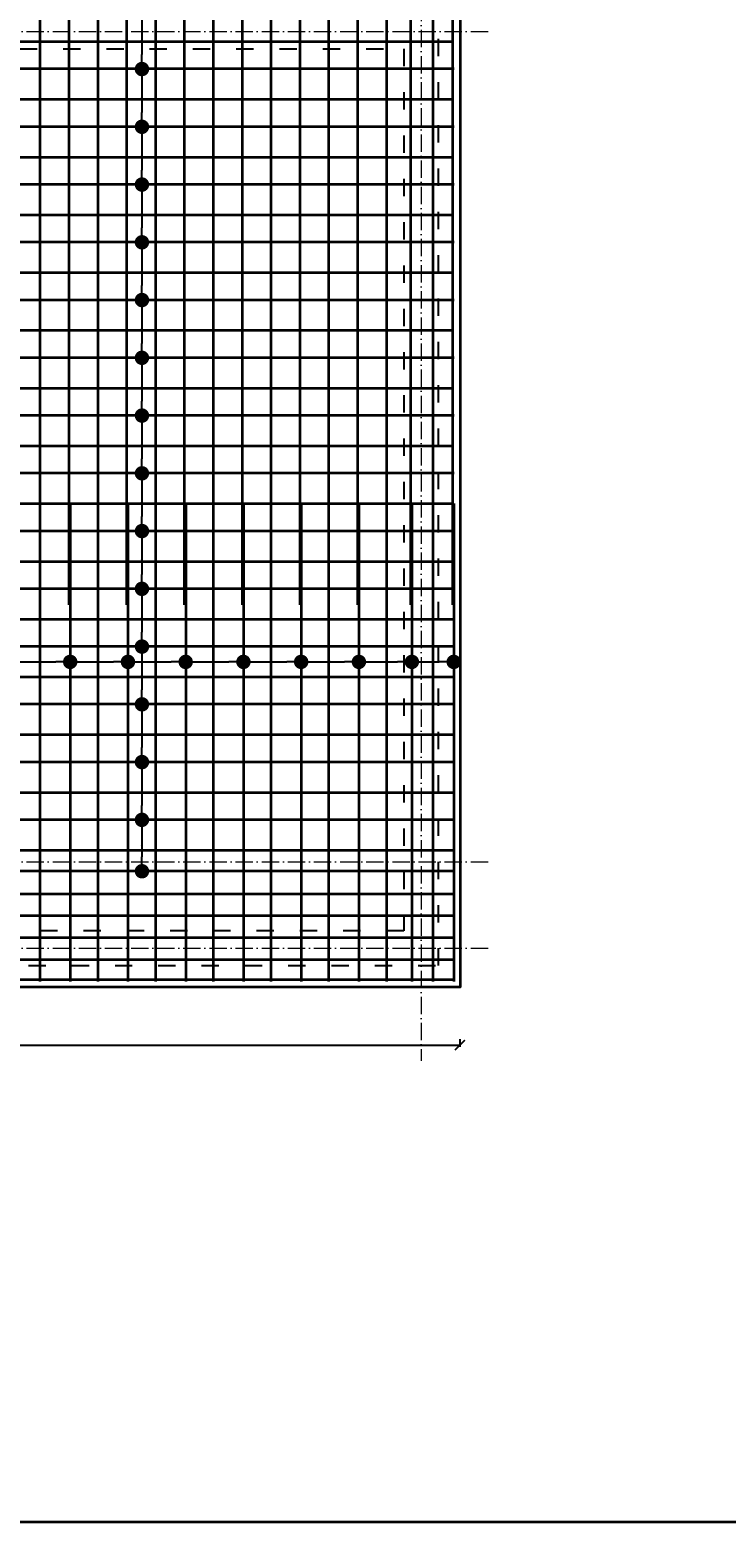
# Model space of a CAD drawing. Header units: millimetres. Extents: x 300938 to 312016, y 11971 to 20881.
# Tile 154 of 239: x 308139 to 308622, y 17967 to 19000. Entities that reach past the tile are written whole.
import ezdxf

# ---------------------------------------------------------------- set-up
doc = ezdxf.new("R2010")
doc.units = ezdxf.units.MM
doc.linetypes.add('ACAD_ISO03W100', pattern=[30, 12, -18])
doc.linetypes.add('ACAD_ISO10W100', pattern=[18, 12, -3, 0, -3])
for name, color, linetype, lineweight in [('konstrukcja', 3, 'Continuous', 35), ('konstrukcja wymiary', 1, 'Continuous', 13), ('osie', 5, 'ACAD_ISO10W100', 13), ('zbrojenie płyty', 141, 'Continuous', 35)]:
    doc.layers.add(name, color=color, linetype=linetype, lineweight=lineweight)
doc.layers.add('przerywane', color=6, linetype='ACAD_ISO03W100')
doc.styles.add('KONSTRUKCJA', font='romand.shx', dxfattribs={"oblique": 10})
doc.styles.get("Standard").update_dxf_attribs({"font": 'romand.shx', "oblique": 10})
doc.dimstyles.new('150', dxfattribs={"dimtxt": 10, "dimasz": 7, "dimexe": 1.25, "dimexo": 0.625, "dimgap": 3, "dimtad": 1, "dimdec": 0, "dimrnd": 0.5, "dimtxsty": 'KONSTRUKCJA', "dimblk": 'ARCHTICK', "dimcen": 2.5, "dimadec": 0, "dimazin": 0, "dimtfac": 1, "dimtdec": 0, "dimtix": 1, "dimtmove": 0, "dimatfit": 3, "dimfxl": 4, "dimfxlon": 1, "dimarcsym": 0})
doc.dimstyles.new('kropki', dxfattribs={"dimtxt": 0.001, "dimasz": 10, "dimexe": 1.25, "dimexo": 0.625, "dimgap": 1, "dimtad": 1, "dimtxsty": 'Standard', "dimblk": 'DOT', "dimcen": 2.5, "dimadec": 0, "dimazin": 0, "dimtfac": 1, "dimtmove": 0, "dimatfit": 3, "dimfxl": 1, "dimfxlon": 1, "dimarcsym": 0})

# ---------------------------------------------------------------- blocks, each defined once
blk = doc.blocks.new('_Dot')
at = {"color": 0, "linetype": 'ByBlock', "lineweight": -2}
blk.add_line((-0.5, 0), (-1, 0), dxfattribs=at)
at = {"color": 0, "linetype": 'ByBlock', "const_width": 0.5}
blk.add_lwpolyline([(-0.25, 0, 1), (0.25, 0, 1)], format="xyb", close=True, dxfattribs=at)
blk = doc.blocks.new('*D420')
at = {"layer": 'Defpoints', "color": 0, "transparency": 16777216}
for p in [(308206.4, 19013.2), (308207.4, 18973.2), (308217.1, 18973.2)]:
    blk.add_point(p, dxfattribs=at)
at = {"layer": 'konstrukcja wymiary', "color": 0, "lineweight": -2, "transparency": 16777216}
for p, q in [((308216.1, 19013.2), (308218.3, 19013.2)), ((308217.1, 19003.2), (308217.1, 18983.2)), ((308216.1, 18973.2), (308218.3, 18973.2))]:
    blk.add_line(p, q, dxfattribs=at)
at = {"layer": 'konstrukcja wymiary', "color": 0, "lineweight": -2, "transparency": 16777216, "xscale": 10, "yscale": 10, "zscale": 10}
for p, rotation in [((308217.1, 19013.2), 90), ((308217.1, 18973.2), 270)]:
    blk.add_blockref('_Dot', p, dxfattribs=dict(at, rotation=rotation))
at = {"layer": 'konstrukcja wymiary', "color": 0, "transparency": 16777216, "insert": (308216.1, 18993.2), "char_height": 0.001, "attachment_point": 5, "rotation": 90}
blk.add_mtext('40', dxfattribs=at)
blk = doc.blocks.new('*D421')
at = {"layer": 'Defpoints', "color": 0, "transparency": 16777216}
for p in [(308207.4, 18973.2), (308206.4, 18933.2), (308217.1, 18933.2)]:
    blk.add_point(p, dxfattribs=at)
at = {"layer": 'konstrukcja wymiary', "color": 0, "lineweight": -2, "transparency": 16777216}
for p, q in [((308216.1, 18973.2), (308218.3, 18973.2)), ((308217.1, 18963.2), (308217.1, 18943.2)), ((308216.1, 18933.2), (308218.3, 18933.2))]:
    blk.add_line(p, q, dxfattribs=at)
at = {"layer": 'konstrukcja wymiary', "color": 0, "lineweight": -2, "transparency": 16777216, "xscale": 10, "yscale": 10, "zscale": 10}
for p, rotation in [((308217.1, 18973.2), 90), ((308217.1, 18933.2), 270)]:
    blk.add_blockref('_Dot', p, dxfattribs=dict(at, rotation=rotation))
at = {"layer": 'konstrukcja wymiary', "color": 0, "transparency": 16777216, "insert": (308216.1, 18953.2), "char_height": 0.001, "attachment_point": 5, "rotation": 90}
blk.add_mtext('40', dxfattribs=at)
blk = doc.blocks.new('*D422')
at = {"layer": 'Defpoints', "color": 0, "transparency": 16777216}
for p in [(308206.4, 18933.2), (308207.4, 18893.2), (308217.1, 18893.2)]:
    blk.add_point(p, dxfattribs=at)
at = {"layer": 'konstrukcja wymiary', "color": 0, "lineweight": -2, "transparency": 16777216}
for p, q in [((308216.1, 18933.2), (308218.3, 18933.2)), ((308217.1, 18923.2), (308217.1, 18903.2)), ((308216.1, 18893.2), (308218.3, 18893.2))]:
    blk.add_line(p, q, dxfattribs=at)
at = {"layer": 'konstrukcja wymiary', "color": 0, "lineweight": -2, "transparency": 16777216, "xscale": 10, "yscale": 10, "zscale": 10}
for p, rotation in [((308217.1, 18933.2), 90), ((308217.1, 18893.2), 270)]:
    blk.add_blockref('_Dot', p, dxfattribs=dict(at, rotation=rotation))
at = {"layer": 'konstrukcja wymiary', "color": 0, "transparency": 16777216, "insert": (308216.1, 18913.2), "char_height": 0.001, "attachment_point": 5, "rotation": 90}
blk.add_mtext('40', dxfattribs=at)
blk = doc.blocks.new('*D423')
at = {"layer": 'Defpoints', "color": 0, "transparency": 16777216}
for p in [(308207.4, 18893.2), (308207.4, 18853.2), (308217.1, 18853.2)]:
    blk.add_point(p, dxfattribs=at)
at = {"layer": 'konstrukcja wymiary', "color": 0, "lineweight": -2, "transparency": 16777216}
for p, q in [((308216.1, 18893.2), (308218.3, 18893.2)), ((308217.1, 18883.2), (308217.1, 18863.2)), ((308216.1, 18853.2), (308218.3, 18853.2))]:
    blk.add_line(p, q, dxfattribs=at)
at = {"layer": 'konstrukcja wymiary', "color": 0, "lineweight": -2, "transparency": 16777216, "xscale": 10, "yscale": 10, "zscale": 10}
for p, rotation in [((308217.1, 18893.2), 90), ((308217.1, 18853.2), 270)]:
    blk.add_blockref('_Dot', p, dxfattribs=dict(at, rotation=rotation))
at = {"layer": 'konstrukcja wymiary', "color": 0, "transparency": 16777216, "insert": (308216.1, 18873.2), "char_height": 0.001, "attachment_point": 5, "rotation": 90}
blk.add_mtext('40', dxfattribs=at)
blk = doc.blocks.new('*D424')
at = {"layer": 'Defpoints', "color": 0, "transparency": 16777216}
for p in [(308207.4, 18853.2), (308207.4, 18813.2), (308217.1, 18813.2)]:
    blk.add_point(p, dxfattribs=at)
at = {"layer": 'konstrukcja wymiary', "color": 0, "lineweight": -2, "transparency": 16777216}
for p, q in [((308216.1, 18853.2), (308218.3, 18853.2)), ((308217.1, 18843.2), (308217.1, 18823.2)), ((308216.1, 18813.2), (308218.3, 18813.2))]:
    blk.add_line(p, q, dxfattribs=at)
at = {"layer": 'konstrukcja wymiary', "color": 0, "lineweight": -2, "transparency": 16777216, "xscale": 10, "yscale": 10, "zscale": 10}
for p, rotation in [((308217.1, 18853.2), 90), ((308217.1, 18813.2), 270)]:
    blk.add_blockref('_Dot', p, dxfattribs=dict(at, rotation=rotation))
at = {"layer": 'konstrukcja wymiary', "color": 0, "transparency": 16777216, "insert": (308216.1, 18833.2), "char_height": 0.001, "attachment_point": 5, "rotation": 90}
blk.add_mtext('40', dxfattribs=at)
blk = doc.blocks.new('*D425')
at = {"layer": 'Defpoints', "color": 0, "transparency": 16777216}
for p in [(308207.4, 18813.2), (308207.4, 18773.2), (308217.1, 18773.2)]:
    blk.add_point(p, dxfattribs=at)
at = {"layer": 'konstrukcja wymiary', "color": 0, "lineweight": -2, "transparency": 16777216}
for p, q in [((308216.1, 18813.2), (308218.3, 18813.2)), ((308217.1, 18803.2), (308217.1, 18783.2)), ((308216.1, 18773.2), (308218.3, 18773.2))]:
    blk.add_line(p, q, dxfattribs=at)
at = {"layer": 'konstrukcja wymiary', "color": 0, "lineweight": -2, "transparency": 16777216, "xscale": 10, "yscale": 10, "zscale": 10}
for p, rotation in [((308217.1, 18813.2), 90), ((308217.1, 18773.2), 270)]:
    blk.add_blockref('_Dot', p, dxfattribs=dict(at, rotation=rotation))
at = {"layer": 'konstrukcja wymiary', "color": 0, "transparency": 16777216, "insert": (308216.1, 18793.2), "char_height": 0.001, "attachment_point": 5, "rotation": 90}
blk.add_mtext('40', dxfattribs=at)
blk = doc.blocks.new('*D426')
at = {"layer": 'Defpoints', "color": 0, "transparency": 16777216}
for p in [(308207.4, 18773.2), (308206.4, 18733.2), (308217.1, 18733.2)]:
    blk.add_point(p, dxfattribs=at)
at = {"layer": 'konstrukcja wymiary', "color": 0, "lineweight": -2, "transparency": 16777216}
for p, q in [((308216.1, 18773.2), (308218.3, 18773.2)), ((308217.1, 18763.2), (308217.1, 18743.2)), ((308216.1, 18733.2), (308218.3, 18733.2))]:
    blk.add_line(p, q, dxfattribs=at)
at = {"layer": 'konstrukcja wymiary', "color": 0, "lineweight": -2, "transparency": 16777216, "xscale": 10, "yscale": 10, "zscale": 10}
for p, rotation in [((308217.1, 18773.2), 90), ((308217.1, 18733.2), 270)]:
    blk.add_blockref('_Dot', p, dxfattribs=dict(at, rotation=rotation))
at = {"layer": 'konstrukcja wymiary', "color": 0, "transparency": 16777216, "insert": (308216.1, 18753.2), "char_height": 0.001, "attachment_point": 5, "rotation": 90}
blk.add_mtext('40', dxfattribs=at)
blk = doc.blocks.new('*D427')
at = {"layer": 'Defpoints', "color": 0, "transparency": 16777216}
for p in [(308206.4, 18733.2), (308206.4, 18693.2), (308217.1, 18693.2)]:
    blk.add_point(p, dxfattribs=at)
at = {"layer": 'konstrukcja wymiary', "color": 0, "lineweight": -2, "transparency": 16777216}
for p, q in [((308216.1, 18733.2), (308218.3, 18733.2)), ((308217.1, 18723.2), (308217.1, 18703.2)), ((308216.1, 18693.2), (308218.3, 18693.2))]:
    blk.add_line(p, q, dxfattribs=at)
at = {"layer": 'konstrukcja wymiary', "color": 0, "lineweight": -2, "transparency": 16777216, "xscale": 10, "yscale": 10, "zscale": 10}
for p, rotation in [((308217.1, 18733.2), 90), ((308217.1, 18693.2), 270)]:
    blk.add_blockref('_Dot', p, dxfattribs=dict(at, rotation=rotation))
at = {"layer": 'konstrukcja wymiary', "color": 0, "transparency": 16777216, "insert": (308216.1, 18713.2), "char_height": 0.001, "attachment_point": 5, "rotation": 90}
blk.add_mtext('40', dxfattribs=at)
blk = doc.blocks.new('*D428')
at = {"layer": 'Defpoints', "color": 0, "transparency": 16777216}
for p in [(308206.4, 18693.2), (308206.4, 18653.2), (308217.1, 18653.2)]:
    blk.add_point(p, dxfattribs=at)
at = {"layer": 'konstrukcja wymiary', "color": 0, "lineweight": -2, "transparency": 16777216}
for p, q in [((308216.1, 18693.2), (308218.3, 18693.2)), ((308217.1, 18683.2), (308217.1, 18663.2)), ((308216.1, 18653.2), (308218.3, 18653.2))]:
    blk.add_line(p, q, dxfattribs=at)
at = {"layer": 'konstrukcja wymiary', "color": 0, "lineweight": -2, "transparency": 16777216, "xscale": 10, "yscale": 10, "zscale": 10}
for p, rotation in [((308217.1, 18693.2), 90), ((308217.1, 18653.2), 270)]:
    blk.add_blockref('_Dot', p, dxfattribs=dict(at, rotation=rotation))
at = {"layer": 'konstrukcja wymiary', "color": 0, "transparency": 16777216, "insert": (308216.1, 18673.2), "char_height": 0.001, "attachment_point": 5, "rotation": 90}
blk.add_mtext('40', dxfattribs=at)
blk = doc.blocks.new('*D429')
at = {"layer": 'Defpoints', "color": 0, "transparency": 16777216}
for p in [(308206.4, 18653.2), (308207.4, 18613.2), (308217.1, 18613.2)]:
    blk.add_point(p, dxfattribs=at)
at = {"layer": 'konstrukcja wymiary', "color": 0, "lineweight": -2, "transparency": 16777216}
for p, q in [((308216.1, 18653.2), (308218.3, 18653.2)), ((308217.1, 18643.2), (308217.1, 18623.2)), ((308216.1, 18613.2), (308218.3, 18613.2))]:
    blk.add_line(p, q, dxfattribs=at)
at = {"layer": 'konstrukcja wymiary', "color": 0, "lineweight": -2, "transparency": 16777216, "xscale": 10, "yscale": 10, "zscale": 10}
for p, rotation in [((308217.1, 18653.2), 90), ((308217.1, 18613.2), 270)]:
    blk.add_blockref('_Dot', p, dxfattribs=dict(at, rotation=rotation))
at = {"layer": 'konstrukcja wymiary', "color": 0, "transparency": 16777216, "insert": (308216.1, 18633.2), "char_height": 0.001, "attachment_point": 5, "rotation": 90}
blk.add_mtext('40', dxfattribs=at)
blk = doc.blocks.new('*D430')
at = {"layer": 'Defpoints', "color": 0, "transparency": 16777216}
for p in [(308207.4, 18613.2), (308207.4, 18573.2), (308217.1, 18573.2)]:
    blk.add_point(p, dxfattribs=at)
at = {"layer": 'konstrukcja wymiary', "color": 0, "lineweight": -2, "transparency": 16777216}
for p, q in [((308216.1, 18613.2), (308218.3, 18613.2)), ((308217.1, 18603.2), (308217.1, 18583.2)), ((308216.1, 18573.2), (308218.3, 18573.2))]:
    blk.add_line(p, q, dxfattribs=at)
at = {"layer": 'konstrukcja wymiary', "color": 0, "lineweight": -2, "transparency": 16777216, "xscale": 10, "yscale": 10, "zscale": 10}
for p, rotation in [((308217.1, 18613.2), 90), ((308217.1, 18573.2), 270)]:
    blk.add_blockref('_Dot', p, dxfattribs=dict(at, rotation=rotation))
at = {"layer": 'konstrukcja wymiary', "color": 0, "transparency": 16777216, "insert": (308216.1, 18593.2), "char_height": 0.001, "attachment_point": 5, "rotation": 90}
blk.add_mtext('40', dxfattribs=at)
blk = doc.blocks.new('*D431')
at = {"layer": 'Defpoints', "color": 0, "transparency": 16777216}
for p in [(308207.4, 18573.2), (308207.4, 18533.2), (308217.1, 18533.2)]:
    blk.add_point(p, dxfattribs=at)
at = {"layer": 'konstrukcja wymiary', "color": 0, "lineweight": -2, "transparency": 16777216}
for p, q in [((308216.1, 18573.2), (308218.3, 18573.2)), ((308217.1, 18563.2), (308217.1, 18543.2)), ((308216.1, 18533.2), (308218.3, 18533.2))]:
    blk.add_line(p, q, dxfattribs=at)
at = {"layer": 'konstrukcja wymiary', "color": 0, "lineweight": -2, "transparency": 16777216, "xscale": 10, "yscale": 10, "zscale": 10}
for p, rotation in [((308217.1, 18573.2), 90), ((308217.1, 18533.2), 270)]:
    blk.add_blockref('_Dot', p, dxfattribs=dict(at, rotation=rotation))
at = {"layer": 'konstrukcja wymiary', "color": 0, "transparency": 16777216, "insert": (308216.1, 18553.2), "char_height": 0.001, "attachment_point": 5, "rotation": 90}
blk.add_mtext('40', dxfattribs=at)
blk = doc.blocks.new('*D432')
at = {"layer": 'Defpoints', "color": 0, "transparency": 16777216}
for p in [(308207.4, 18533.2), (308207.4, 18493.2), (308217.1, 18493.2)]:
    blk.add_point(p, dxfattribs=at)
at = {"layer": 'konstrukcja wymiary', "color": 0, "lineweight": -2, "transparency": 16777216}
for p, q in [((308216.1, 18533.2), (308218.3, 18533.2)), ((308217.1, 18523.2), (308217.1, 18503.2)), ((308216.1, 18493.2), (308218.3, 18493.2))]:
    blk.add_line(p, q, dxfattribs=at)
at = {"layer": 'konstrukcja wymiary', "color": 0, "lineweight": -2, "transparency": 16777216, "xscale": 10, "yscale": 10, "zscale": 10}
for p, rotation in [((308217.1, 18533.2), 90), ((308217.1, 18493.2), 270)]:
    blk.add_blockref('_Dot', p, dxfattribs=dict(at, rotation=rotation))
at = {"layer": 'konstrukcja wymiary', "color": 0, "transparency": 16777216, "insert": (308216.1, 18513.2), "char_height": 0.001, "attachment_point": 5, "rotation": 90}
blk.add_mtext('40', dxfattribs=at)
blk = doc.blocks.new('*D433')
at = {"layer": 'Defpoints', "color": 0, "transparency": 16777216}
for p in [(308207.4, 18493.2), (308207.4, 18453.2), (308217.1, 18453.2)]:
    blk.add_point(p, dxfattribs=at)
at = {"layer": 'konstrukcja wymiary', "color": 0, "lineweight": -2, "transparency": 16777216}
for p, q in [((308216.1, 18493.2), (308218.3, 18493.2)), ((308217.1, 18483.2), (308217.1, 18463.2)), ((308216.1, 18453.2), (308218.3, 18453.2))]:
    blk.add_line(p, q, dxfattribs=at)
at = {"layer": 'konstrukcja wymiary', "color": 0, "lineweight": -2, "transparency": 16777216, "xscale": 10, "yscale": 10, "zscale": 10}
for p, rotation in [((308217.1, 18493.2), 90), ((308217.1, 18453.2), 270)]:
    blk.add_blockref('_Dot', p, dxfattribs=dict(at, rotation=rotation))
at = {"layer": 'konstrukcja wymiary', "color": 0, "transparency": 16777216, "insert": (308216.1, 18473.2), "char_height": 0.001, "attachment_point": 5, "rotation": 90}
blk.add_mtext('40', dxfattribs=at)
blk = doc.blocks.new('*D434')
at = {"layer": 'Defpoints', "color": 0, "transparency": 16777216}
for p in [(308207.4, 18453.2), (308207.4, 18417.6), (308217.1, 18417.6)]:
    blk.add_point(p, dxfattribs=at)
at = {"layer": 'konstrukcja wymiary', "color": 0, "lineweight": -2, "transparency": 16777216}
for p, q in [((308216.1, 18453.2), (308218.3, 18453.2)), ((308217.1, 18443.2), (308217.1, 18427.6)), ((308216.1, 18417.6), (308218.3, 18417.6))]:
    blk.add_line(p, q, dxfattribs=at)
at = {"layer": 'konstrukcja wymiary', "color": 0, "lineweight": -2, "transparency": 16777216, "xscale": 10, "yscale": 10, "zscale": 10}
for p, rotation in [((308217.1, 18453.2), 90), ((308217.1, 18417.6), 270)]:
    blk.add_blockref('_Dot', p, dxfattribs=dict(at, rotation=rotation))
at = {"layer": 'konstrukcja wymiary', "color": 0, "transparency": 16777216, "insert": (308216.1, 18435.4), "char_height": 0.001, "attachment_point": 5, "rotation": 90}
blk.add_mtext('35,61', dxfattribs=at)
blk = doc.blocks.new('*D605')
at = {"layer": 'Defpoints', "color": 0, "transparency": 16777216}
for p in [(308167.4, 18562.6), (308127.4, 18552.2), (308167.4, 18552.2)]:
    blk.add_point(p, dxfattribs=at)
at = {"layer": 'konstrukcja wymiary', "color": 0, "lineweight": -2, "transparency": 16777216}
for p, q in [((308127.4, 18561.6), (308127.4, 18563.9)), ((308167.4, 18561.6), (308167.4, 18563.9)), ((308137.4, 18562.6), (308157.4, 18562.6))]:
    blk.add_line(p, q, dxfattribs=at)
at = {"layer": 'konstrukcja wymiary', "color": 0, "lineweight": -2, "transparency": 16777216, "xscale": 10, "yscale": 10, "zscale": 10, "rotation": 180}
blk.add_blockref('_Dot', (308127.4, 18562.6), dxfattribs=at)
at = {"layer": 'konstrukcja wymiary', "color": 0, "lineweight": -2, "transparency": 16777216, "xscale": 10, "yscale": 10, "zscale": 10}
blk.add_blockref('_Dot', (308167.4, 18562.6), dxfattribs=at)
at = {"layer": 'konstrukcja wymiary', "color": 0, "transparency": 16777216, "insert": (308147.4, 18563.6), "char_height": 0.001, "attachment_point": 5}
blk.add_mtext('40', dxfattribs=at)
blk = doc.blocks.new('*D606')
at = {"layer": 'Defpoints', "color": 0, "transparency": 16777216}
for p in [(308207.4, 18562.6), (308167.4, 18552.2), (308207.4, 18552.2)]:
    blk.add_point(p, dxfattribs=at)
at = {"layer": 'konstrukcja wymiary', "color": 0, "lineweight": -2, "transparency": 16777216}
for p, q in [((308167.4, 18561.6), (308167.4, 18563.9)), ((308207.4, 18561.6), (308207.4, 18563.9)), ((308177.4, 18562.6), (308197.4, 18562.6))]:
    blk.add_line(p, q, dxfattribs=at)
at = {"layer": 'konstrukcja wymiary', "color": 0, "lineweight": -2, "transparency": 16777216, "xscale": 10, "yscale": 10, "zscale": 10, "rotation": 180}
blk.add_blockref('_Dot', (308167.4, 18562.6), dxfattribs=at)
at = {"layer": 'konstrukcja wymiary', "color": 0, "lineweight": -2, "transparency": 16777216, "xscale": 10, "yscale": 10, "zscale": 10}
blk.add_blockref('_Dot', (308207.4, 18562.6), dxfattribs=at)
at = {"layer": 'konstrukcja wymiary', "color": 0, "transparency": 16777216, "insert": (308187.4, 18563.6), "char_height": 0.001, "attachment_point": 5}
blk.add_mtext('40', dxfattribs=at)
blk = doc.blocks.new('*D607')
at = {"layer": 'Defpoints', "color": 0, "transparency": 16777216}
for p in [(308247.4, 18562.6), (308207.4, 18552.2), (308247.4, 18552.2)]:
    blk.add_point(p, dxfattribs=at)
at = {"layer": 'konstrukcja wymiary', "color": 0, "lineweight": -2, "transparency": 16777216}
for p, q in [((308207.4, 18561.6), (308207.4, 18563.9)), ((308247.4, 18561.6), (308247.4, 18563.9)), ((308217.4, 18562.6), (308237.4, 18562.6))]:
    blk.add_line(p, q, dxfattribs=at)
at = {"layer": 'konstrukcja wymiary', "color": 0, "lineweight": -2, "transparency": 16777216, "xscale": 10, "yscale": 10, "zscale": 10, "rotation": 180}
blk.add_blockref('_Dot', (308207.4, 18562.6), dxfattribs=at)
at = {"layer": 'konstrukcja wymiary', "color": 0, "lineweight": -2, "transparency": 16777216, "xscale": 10, "yscale": 10, "zscale": 10}
blk.add_blockref('_Dot', (308247.4, 18562.6), dxfattribs=at)
at = {"layer": 'konstrukcja wymiary', "color": 0, "transparency": 16777216, "insert": (308227.4, 18563.6), "char_height": 0.001, "attachment_point": 5}
blk.add_mtext('40', dxfattribs=at)
blk = doc.blocks.new('*D608')
at = {"layer": 'Defpoints', "color": 0, "transparency": 16777216}
for p in [(308287.4, 18562.6), (308247.4, 18552.2), (308287.4, 18552.2)]:
    blk.add_point(p, dxfattribs=at)
at = {"layer": 'konstrukcja wymiary', "color": 0, "lineweight": -2, "transparency": 16777216}
for p, q in [((308247.4, 18561.6), (308247.4, 18563.9)), ((308287.4, 18561.6), (308287.4, 18563.9)), ((308257.4, 18562.6), (308277.4, 18562.6))]:
    blk.add_line(p, q, dxfattribs=at)
at = {"layer": 'konstrukcja wymiary', "color": 0, "lineweight": -2, "transparency": 16777216, "xscale": 10, "yscale": 10, "zscale": 10, "rotation": 180}
blk.add_blockref('_Dot', (308247.4, 18562.6), dxfattribs=at)
at = {"layer": 'konstrukcja wymiary', "color": 0, "lineweight": -2, "transparency": 16777216, "xscale": 10, "yscale": 10, "zscale": 10}
blk.add_blockref('_Dot', (308287.4, 18562.6), dxfattribs=at)
at = {"layer": 'konstrukcja wymiary', "color": 0, "transparency": 16777216, "insert": (308267.4, 18563.6), "char_height": 0.001, "attachment_point": 5}
blk.add_mtext('40', dxfattribs=at)
blk = doc.blocks.new('*D609')
at = {"layer": 'Defpoints', "color": 0, "transparency": 16777216}
for p in [(308327.4, 18562.6), (308287.4, 18552.2), (308327.4, 18552.2)]:
    blk.add_point(p, dxfattribs=at)
at = {"layer": 'konstrukcja wymiary', "color": 0, "lineweight": -2, "transparency": 16777216}
for p, q in [((308287.4, 18561.6), (308287.4, 18563.9)), ((308327.4, 18561.6), (308327.4, 18563.9)), ((308297.4, 18562.6), (308317.4, 18562.6))]:
    blk.add_line(p, q, dxfattribs=at)
at = {"layer": 'konstrukcja wymiary', "color": 0, "lineweight": -2, "transparency": 16777216, "xscale": 10, "yscale": 10, "zscale": 10, "rotation": 180}
blk.add_blockref('_Dot', (308287.4, 18562.6), dxfattribs=at)
at = {"layer": 'konstrukcja wymiary', "color": 0, "lineweight": -2, "transparency": 16777216, "xscale": 10, "yscale": 10, "zscale": 10}
blk.add_blockref('_Dot', (308327.4, 18562.6), dxfattribs=at)
at = {"layer": 'konstrukcja wymiary', "color": 0, "transparency": 16777216, "insert": (308307.4, 18563.6), "char_height": 0.001, "attachment_point": 5}
blk.add_mtext('40', dxfattribs=at)
blk = doc.blocks.new('*D610')
at = {"layer": 'Defpoints', "color": 0, "transparency": 16777216}
for p in [(308367.4, 18562.6), (308327.4, 18552.2), (308367.4, 18552.2)]:
    blk.add_point(p, dxfattribs=at)
at = {"layer": 'konstrukcja wymiary', "color": 0, "lineweight": -2, "transparency": 16777216}
for p, q in [((308327.4, 18561.6), (308327.4, 18563.9)), ((308367.4, 18561.6), (308367.4, 18563.9)), ((308337.4, 18562.6), (308357.4, 18562.6))]:
    blk.add_line(p, q, dxfattribs=at)
at = {"layer": 'konstrukcja wymiary', "color": 0, "lineweight": -2, "transparency": 16777216, "xscale": 10, "yscale": 10, "zscale": 10, "rotation": 180}
blk.add_blockref('_Dot', (308327.4, 18562.6), dxfattribs=at)
at = {"layer": 'konstrukcja wymiary', "color": 0, "lineweight": -2, "transparency": 16777216, "xscale": 10, "yscale": 10, "zscale": 10}
blk.add_blockref('_Dot', (308367.4, 18562.6), dxfattribs=at)
at = {"layer": 'konstrukcja wymiary', "color": 0, "transparency": 16777216, "insert": (308347.4, 18563.6), "char_height": 0.001, "attachment_point": 5}
blk.add_mtext('40', dxfattribs=at)
blk = doc.blocks.new('*D611')
at = {"layer": 'Defpoints', "color": 0, "transparency": 16777216}
for p in [(308404.1, 18562.6), (308367.4, 18552.2), (308404.1, 18552.2)]:
    blk.add_point(p, dxfattribs=at)
at = {"layer": 'konstrukcja wymiary', "color": 0, "lineweight": -2, "transparency": 16777216}
for p, q in [((308367.4, 18561.6), (308367.4, 18563.9)), ((308404.1, 18561.6), (308404.1, 18563.9)), ((308377.4, 18562.6), (308394.1, 18562.6))]:
    blk.add_line(p, q, dxfattribs=at)
at = {"layer": 'konstrukcja wymiary', "color": 0, "lineweight": -2, "transparency": 16777216, "xscale": 10, "yscale": 10, "zscale": 10, "rotation": 180}
blk.add_blockref('_Dot', (308367.4, 18562.6), dxfattribs=at)
at = {"layer": 'konstrukcja wymiary', "color": 0, "lineweight": -2, "transparency": 16777216, "xscale": 10, "yscale": 10, "zscale": 10}
blk.add_blockref('_Dot', (308404.1, 18562.6), dxfattribs=at)
at = {"layer": 'konstrukcja wymiary', "color": 0, "transparency": 16777216, "insert": (308385.8, 18563.6), "char_height": 0.001, "attachment_point": 5}
blk.add_mtext('36,69', dxfattribs=at)
blk = doc.blocks.new('*D612')
at = {"layer": 'Defpoints', "color": 0, "transparency": 16777216}
for p in [(308433.1, 18562.6), (308404.1, 18552.2), (308433.1, 18552.2)]:
    blk.add_point(p, dxfattribs=at)
at = {"layer": 'konstrukcja wymiary', "color": 0, "lineweight": -2, "transparency": 16777216}
for p, q in [((308404.1, 18561.6), (308404.1, 18563.9)), ((308433.1, 18561.6), (308433.1, 18563.9)), ((308414.1, 18562.6), (308423.1, 18562.6))]:
    blk.add_line(p, q, dxfattribs=at)
at = {"layer": 'konstrukcja wymiary', "color": 0, "lineweight": -2, "transparency": 16777216, "xscale": 10, "yscale": 10, "zscale": 10, "rotation": 180}
blk.add_blockref('_Dot', (308404.1, 18562.6), dxfattribs=at)
at = {"layer": 'konstrukcja wymiary', "color": 0, "lineweight": -2, "transparency": 16777216, "xscale": 10, "yscale": 10, "zscale": 10}
blk.add_blockref('_Dot', (308433.1, 18562.6), dxfattribs=at)
at = {"layer": 'konstrukcja wymiary', "color": 0, "transparency": 16777216, "insert": (308418.6, 18563.6), "char_height": 0.001, "attachment_point": 5}
blk.add_mtext('29', dxfattribs=at)
blk = doc.blocks.new('_ArchTick')
at = {"color": 0, "linetype": 'ByBlock', "lineweight": 13, "const_width": 0.15}
blk.add_lwpolyline([(-0.5, -0.5), (0.5, 0.5)], dxfattribs=at)
blk = doc.blocks.new('*D712')
at = {"layer": 'Defpoints', "color": 0, "transparency": 16777216}
for p in [(307763.4, 18337.2), (308437.4, 18337.2), (308437.4, 18297.2)]:
    blk.add_point(p, dxfattribs=at)
at = {"layer": 'konstrukcja wymiary', "color": 0, "lineweight": -2, "transparency": 16777216}
for p, q in [((307763.4, 18301.2), (307763.4, 18296)), ((307763.4, 18297.2), (308437.4, 18297.2)), ((308437.4, 18301.2), (308437.4, 18296))]:
    blk.add_line(p, q, dxfattribs=at)
at = {"layer": 'konstrukcja wymiary', "color": 0, "lineweight": -2, "transparency": 16777216, "xscale": 7, "yscale": 7, "zscale": 7, "rotation": 180}
blk.add_blockref('_ArchTick', (307763.4, 18297.2), dxfattribs=at)
at = {"layer": 'konstrukcja wymiary', "color": 0, "lineweight": -2, "transparency": 16777216, "xscale": 7, "yscale": 7, "zscale": 7}
blk.add_blockref('_ArchTick', (308437.4, 18297.2), dxfattribs=at)
at = {"layer": 'konstrukcja wymiary', "color": 0, "transparency": 16777216, "insert": (308100.4, 18305.2), "char_height": 10, "attachment_point": 5, "style": 'KONSTRUKCJA'}
blk.add_mtext('674', dxfattribs=at)

msp = doc.modelspace()

# ---------------------------------------------------------------- linework, layer by layer
at = {"layer": 'konstrukcja'}
msp.add_lwpolyline([(311991.285, 20016.794), (311991.285, 17966.794), (306291.285, 17966.794), (306291.285, 20016.794)], close=True, dxfattribs=at)
msp.add_lwpolyline([(307297.44, 18337.224), (306623.44, 18337.224), (306623.44, 19606.224), (308437.44, 19606.224), (308437.44, 18337.224), (307763.44, 18337.224)], dxfattribs=at)
at = {"layer": 'osie'}
for p, q in [((308410.44, 19760.509), (308410.44, 18286.332)), ((306435.771, 18999.224), (308458.51, 18999.224)), ((306435.771, 18424.224), (308458.51, 18424.224)), ((306435.771, 18364.224), (308458.51, 18364.224))]:
    msp.add_line(p, q, dxfattribs=at)
at = {"layer": 'przerywane'}
for p, q in [((308422.44, 18352.224), (308422.44, 19591.224)), ((307802.44, 18987.224), (308398.556, 18987.224)), ((308398.556, 18987.224), (308398.556, 18376.224)), ((308398.556, 18376.224), (307802.44, 18376.224)), ((307778.44, 18352.224), (308422.44, 18352.224))]:
    msp.add_line(p, q, dxfattribs=at)
at = {"layer": 'zbrojenie płyty'}
for p, q in [((308166.44, 19602.224), (308166.44, 18602.224)), ((308206.44, 19602.224), (308206.44, 18602.224)), ((308246.44, 19602.224), (308246.44, 18602.224)), ((308286.44, 19602.224), (308286.44, 18602.224)), ((308326.44, 19602.224), (308326.44, 18602.224)), ((308366.44, 19602.224), (308366.44, 18602.224)), ((308403.132, 19602.224), (308403.132, 18602.224)), ((308432.132, 19602.224), (308432.132, 18602.224)), ((308146.44, 19341.224), (308146.44, 18341.224)), ((308186.44, 19341.224), (308186.44, 18341.224)), ((308226.44, 19341.224), (308226.44, 18341.224)), ((308266.44, 19341.224), (308266.44, 18341.224)), ((308306.44, 19341.224), (308306.44, 18341.224)), ((308346.44, 19341.224), (308346.44, 18341.224)), ((308386.44, 19341.224), (308386.44, 18341.224)), ((308418.517, 19341.224), (308418.517, 18341.224)), ((307232.132, 18992.243), (308432.132, 18992.243)), ((308433.44, 18973.243), (308060.44, 18973.243)), ((307232.132, 18952.243), (308432.132, 18952.243)), ((308433.44, 18933.243), (308060.44, 18933.243)), ((307232.132, 18912.243), (308432.132, 18912.243)), ((308433.44, 18893.243), (308060.44, 18893.243)), ((307232.132, 18872.243), (308432.132, 18872.243)), ((308433.44, 18853.243), (308060.44, 18853.243)), ((307232.132, 18832.243), (308432.132, 18832.243)), ((308433.44, 18813.243), (308060.44, 18813.243)), ((307640.44, 18792.243), (308432.132, 18792.243)), ((308433.44, 18773.243), (308060.44, 18773.243)), ((307758.44, 18752.243), (308432.132, 18752.243)), ((308433.44, 18733.243), (308060.44, 18733.243)), ((307741.44, 18712.243), (308432.132, 18712.243)), ((308433.44, 18693.243), (308060.44, 18693.243)), ((307640.44, 18672.243), (308432.132, 18672.243)), ((308167.44, 18672.224), (308167.44, 18341.224)), ((308207.44, 18672.224), (308207.44, 18341.224)), ((308247.44, 18672.224), (308247.44, 18341.224)), ((308287.44, 18672.224), (308287.44, 18341.224)), ((308327.44, 18672.224), (308327.44, 18341.224)), ((308367.44, 18672.224), (308367.44, 18341.224)), ((308404.132, 18672.224), (308404.132, 18341.224)), ((308433.132, 18672.224), (308433.132, 18341.224)), ((308433.44, 18653.243), (308060.44, 18653.243)), ((307232.132, 18632.243), (308432.132, 18632.243)), ((308433.44, 18613.243), (308060.44, 18613.243)), ((307232.132, 18592.243), (308432.132, 18592.243)), ((308433.44, 18573.243), (308060.44, 18573.243)), ((307232.132, 18552.243), (308432.132, 18552.243)), ((308433.44, 18533.243), (308060.44, 18533.243)), ((307232.132, 18512.243), (308432.132, 18512.243)), ((308433.44, 18493.243), (308060.44, 18493.243)), ((307232.132, 18472.243), (308432.132, 18472.243)), ((308433.44, 18453.243), (308060.44, 18453.243)), ((307232.132, 18432.243), (308432.132, 18432.243)), ((308433.44, 18417.632), (308060.44, 18417.632)), ((307232.132, 18402.03), (308432.132, 18402.03)), ((308433.44, 18386.702), (307767.322, 18386.702)), ((308433.44, 18371.524), (307767.322, 18371.524)), ((308433.44, 18356.255), (307767.322, 18356.255)), ((308433.44, 18342.512), (307767.322, 18342.512))]:
    msp.add_line(p, q, dxfattribs=at)

# ---------------------------------------------------------------- dimensions: what is measured, and where the dimension line sits
at = {"layer": 'konstrukcja wymiary'}
for base, p1, p2, picture, middle in [((308217.071, 18973.243), (308206.44, 19013.243), (308207.44, 18973.243), '*D420', (308216.07, 18993.243)), ((308217.071, 18933.243), (308207.44, 18973.243), (308206.44, 18933.243), '*D421', (308216.07, 18953.243)), ((308217.071, 18893.243), (308206.44, 18933.243), (308207.44, 18893.243), '*D422', (308216.07, 18913.243)), ((308217.071, 18853.243), (308207.44, 18893.243), (308207.44, 18853.243), '*D423', (308216.07, 18873.243)), ((308217.071, 18813.243), (308207.44, 18853.243), (308207.44, 18813.243), '*D424', (308216.07, 18833.243)), ((308217.071, 18773.243), (308207.44, 18813.243), (308207.44, 18773.243), '*D425', (308216.07, 18793.243)), ((308217.071, 18733.243), (308207.44, 18773.243), (308206.44, 18733.243), '*D426', (308216.07, 18753.243)), ((308217.071, 18693.243), (308206.44, 18733.243), (308206.44, 18693.243), '*D427', (308216.07, 18713.243)), ((308217.071, 18653.243), (308206.44, 18693.243), (308206.44, 18653.243), '*D428', (308216.07, 18673.243)), ((308217.071, 18613.243), (308206.44, 18653.243), (308207.44, 18613.243), '*D429', (308216.07, 18633.243)), ((308217.071, 18573.243), (308207.44, 18613.243), (308207.44, 18573.243), '*D430', (308216.07, 18593.243)), ((308217.071, 18533.243), (308207.44, 18573.243), (308207.44, 18533.243), '*D431', (308216.07, 18553.243)), ((308217.071, 18493.243), (308207.44, 18533.243), (308207.44, 18493.243), '*D432', (308216.07, 18513.243)), ((308217.071, 18453.243), (308207.44, 18493.243), (308207.44, 18453.243), '*D433', (308216.07, 18473.243)), ((308217.071, 18417.632), (308207.44, 18453.243), (308207.44, 18417.632), '*D434', (308216.07, 18435.438))]:
    dim = msp.add_linear_dim(base=base, p1=p1, p2=p2, angle=90, dimstyle='kropki', override={"dimtmove": 1}, dxfattribs=at)
    dim.commit()
    dim.dimension.update_dxf_attribs({"geometry": picture, "text_midpoint": middle})
for base, p1, p2, dimstyle, picture, middle in [((308167.44, 18562.605), (308127.44, 18552.243), (308167.44, 18552.243), 'kropki', '*D605', (308147.44, 18563.605)), ((308207.44, 18562.605), (308167.44, 18552.243), (308207.44, 18552.243), 'kropki', '*D606', (308187.44, 18563.605)), ((308247.44, 18562.605), (308207.44, 18552.243), (308247.44, 18552.243), 'kropki', '*D607', (308227.44, 18563.605)), ((308287.44, 18562.605), (308247.44, 18552.243), (308287.44, 18552.243), 'kropki', '*D608', (308267.44, 18563.605)), ((308327.44, 18562.605), (308287.44, 18552.243), (308327.44, 18552.243), 'kropki', '*D609', (308307.44, 18563.605)), ((308367.44, 18562.605), (308327.44, 18552.243), (308367.44, 18552.243), 'kropki', '*D610', (308347.44, 18563.605)), ((308404.132, 18562.605), (308367.44, 18552.243), (308404.132, 18552.243), 'kropki', '*D611', (308385.786, 18563.605)), ((308433.132, 18562.605), (308404.132, 18552.243), (308433.132, 18552.243), 'kropki', '*D612', (308418.632, 18563.605)), ((308437.44, 18297.224), (307763.44, 18337.224), (308437.44, 18337.224), '150', '*D712', (308100.44, 18305.224))]:
    dim = msp.add_linear_dim(base=base, p1=p1, p2=p2, dimstyle=dimstyle, override={"dimtmove": 1}, dxfattribs=at)
    dim.commit()
    dim.dimension.update_dxf_attribs({"geometry": picture, "text_midpoint": middle})

doc.saveas('drawing.dxf')
